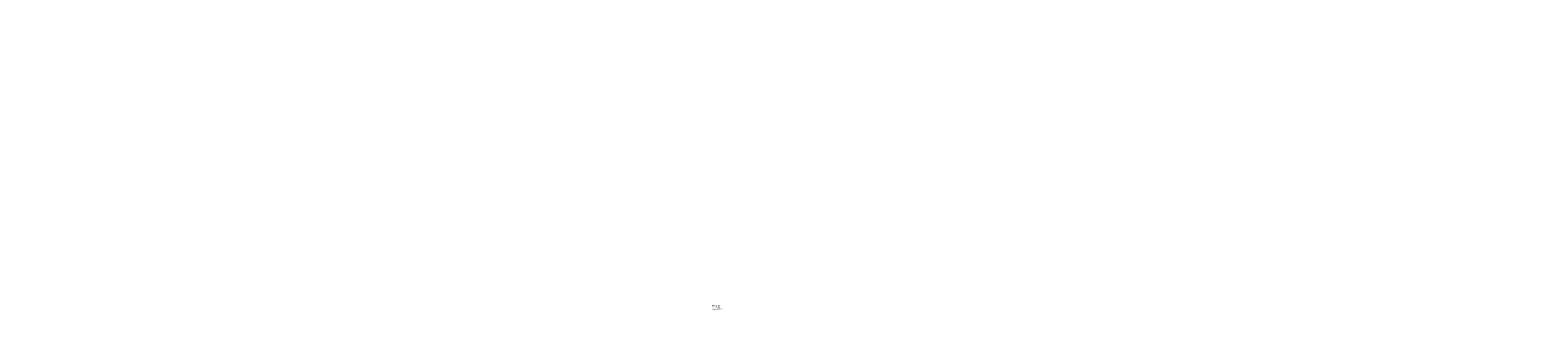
# Model space of a CAD drawing. Extents: x -1474 to 1843660, y -670488 to 75879.
# Tile 3 of 11: x 1610006 to 1736502, y -670488 to -647010. Entities that reach past the tile are written whole.
import ezdxf

# ---------------------------------------------------------------- set-up
doc = ezdxf.new("R2010")
doc.units = 0
doc.header["$LTSCALE"] = 10
doc.header["$MEASUREMENT"] = 0
doc.layers.add('P-Linia1', color=3, linetype='Continuous', lineweight=40)
doc.layers.add('P-Linia3', color=6, linetype='Continuous', lineweight=60)
doc.layers.add('P-Opis startery', color=7, linetype='Continuous', lineweight=9, true_color=0xd1009d)
doc.styles.add('_Fd Opis', font='arial.ttf', dxfattribs={"width": 0.9})
doc.styles.add('SIMPLEX', font='arial.ttf', dxfattribs={"width": 0.8})

msp = doc.modelspace()

# ---------------------------------------------------------------- texts
at = {"layer": 'P-Linia1', "color": 3, "linetype": 'Continuous', "insert": (1667272.59566, -670379.88001), "char_height": 70, "width": 4155.9682635, "attachment_point": 4, "style": 'SIMPLEX'}
msp.add_mtext('WIENIEC 250x300\\Pdługość: 2.00 m', dxfattribs=at)
at = {"layer": 'P-Linia3', "color": 6, "linetype": 'Continuous', "insert": (1667568.43983, -670151.52154), "char_height": 140, "attachment_point": 5, "style": 'SIMPLEX'}
msp.add_mtext('{\\C256;Wz.0-01}', dxfattribs=at)
at = {"layer": 'P-Opis startery', "color": 3, "char_height": 150, "attachment_point": 4, "rotation": 359.9999982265, "style": '_Fd Opis'}
for insert in [(1806471.60989, -647240.47663), (1809287.0742, -647240.07624), (1822864.0017, -647240.47663), (1826825.37553, -647240.47663), (1828887.03781, -648315.47452), (1828887.03781, -649765.47452), (1828887.03781, -652105.2058), (1828887.03781, -658985.23459)]:
    msp.add_mtext('\\pi-1309.8;{\\W0.8;\\C256;Wystawić startery \\P\\pi-620.95;do słupa}', dxfattribs=dict(at, insert=insert))

doc.saveas('drawing.dxf')
